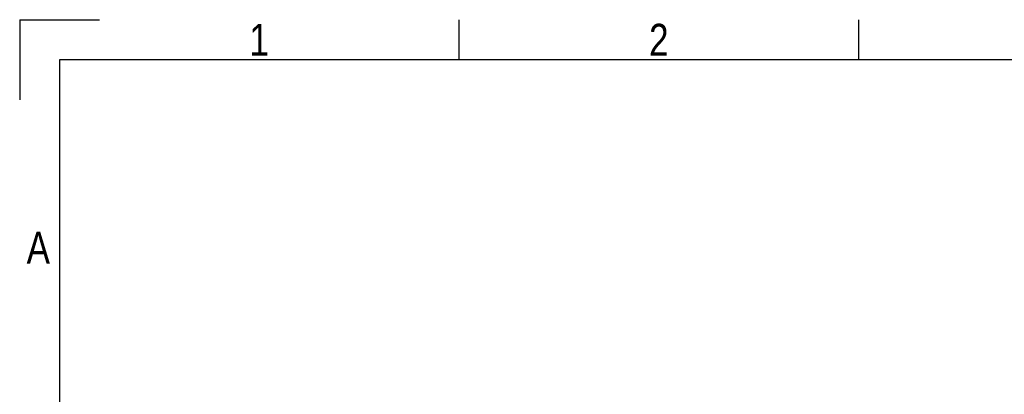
# Model space of a CAD drawing. Header units: millimetres. Extents: x 0 to 420, y 0 to 297.
# Tile 39 of 106: x 0 to 127, y 249 to 297. Entities that reach past the tile are written whole.
import ezdxf

# ---------------------------------------------------------------- set-up
doc = ezdxf.new("R2010")
doc.units = ezdxf.units.MM
doc.layers.add('CARTIGLIO', color=140, linetype='Continuous')
doc.styles.add('SLDTEXTSTYLE2', font='TXT', dxfattribs={"width": 0.821468})

msp = doc.modelspace()

# ---------------------------------------------------------------- linework, layer by layer
at = {"layer": 'CARTIGLIO', "linetype": 'Continuous'}
for p, q in [((0.0059, 296.99679), (0.0059, 286.64835)), ((0.0059, 296.99679), (10.35433, 296.99679)), ((56.92228, 291.82257), (56.92228, 296.99679)), ((108.66444, 291.82257), (108.66444, 296.99679)), ((414.8274, 291.82257), (5.18012, 291.82257)), ((5.18012, 291.82257), (5.18012, 5.171))]:
    msp.add_line(p, q, dxfattribs=at)

# ---------------------------------------------------------------- texts
at = {"layer": 'CARTIGLIO', "char_height": 4.13937, "attachment_point": 2, "style": 'SLDTEXTSTYLE2'}
for s, insert in [('1', (31.00754, 296.46286)), ('2', (82.7497, 296.46286)), ('A', (2.41386, 269.55693))]:
    msp.add_mtext(s, dxfattribs=dict(at, insert=insert))

doc.saveas('drawing.dxf')
